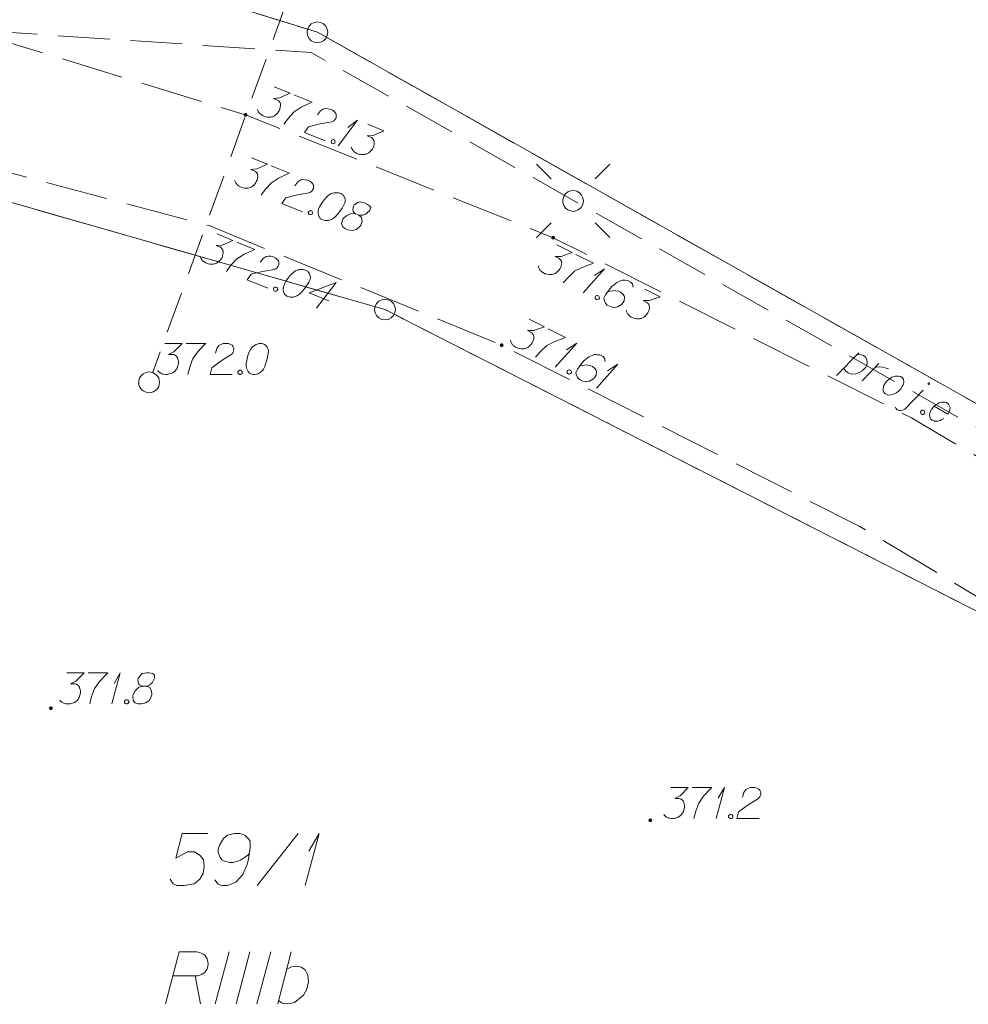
# Model space of a CAD drawing. Header units: metres. Extents: x 5555129 to 5556676, y 5635595 to 5636517.
# Tile 24 of 255: x 5555209 to 5555232, y 5636243 to 5636267. Entities that reach past the tile are written whole.
import ezdxf

# ---------------------------------------------------------------- set-up
doc = ezdxf.new("R2010")
doc.units = ezdxf.units.M
doc.header["$MEASUREMENT"] = 0
for name, pattern in [('05-linia 2.5 1', [1.75, 1.25, -0.5]), ('L_0_04', [1.5, 1, -0.5]), ('L_0_06', [2, 1.5, -0.5]), ('PRZER1-1', [2, 1, -1]), ('PRZER3-1', [4, 3, -1])]:
    doc.linetypes.add(name, pattern=pattern)
for name, color, linetype, lineweight in [('#przekroje', 7, 'L_0_04', 18), ('#skartowane', 7, 'Continuous', 18), ('#ZUDP', 7, 'Continuous', 18)]:
    doc.layers.add(name, color=color, linetype=linetype, lineweight=lineweight)
for name, color, linetype, lineweight, true_color in [('GEPPGD', 7, 'Continuous', 18, 0x008000), ('GESDZI', 7, 'Continuous', 18, 0x0a0909), ('GESDZI_O', 7, 'Continuous', 18, 0x0a0909), ('GESKKL', 7, 'PRZER3-1', 18, 0x008000), ('GESKKL_O', 7, 'PRZER3-1', 18, 0x008000), ('GESUZY', 7, 'PRZER1-1', 18, 0x008000)]:
    doc.layers.add(name, color=color, linetype=linetype, lineweight=lineweight, true_color=true_color)

# ---------------------------------------------------------------- blocks, each defined once
blk = doc.blocks.new('EPPGS')
at = {"color": 0, "flags": 128}
blk.add_lwpolyline([(0.5, 0), (0.475528, -0.154508), (0.404508, -0.293893), (0.293893, -0.404508), (0.154508, -0.475528), (0, -0.5), (-0.154508, -0.475528), (-0.293893, -0.404508), (-0.404508, -0.293893), (-0.475528, -0.154508), (-0.5, 0), (-0.475528, 0.154508), (-0.404508, 0.293893), (-0.293893, 0.404508), (-0.154508, 0.475528), (0, 0.5), (0.154508, 0.475528), (0.293893, 0.404508), (0.404508, 0.293893), (0.475528, 0.154508), (0.5, 0)], close=True, dxfattribs=at)
blk = doc.blocks.new('SLU')
at = {"color": 0, "linetype": 'Continuous', "lineweight": 18}
blk.add_wipeout([(0, -0.5), (0.25, -0.433), (0.433, -0.25), (0.5, 0), (0.433, 0.25), (0.25, 0.433), (0, 0.5), (-0.25, 0.433), (-0.433, 0.25), (-0.5, 0), (-0.433, -0.25), (-0.25, -0.433)], dxfattribs=at)
blk.add_circle((0, 0), 0.5, dxfattribs=at)
blk = doc.blocks.new('SUSM01_01_2')
at = {"color": 0, "flags": 128}
for points in [[(-0.353553, 0.353553), (-0.212132, 0.212132)], [(0.353553, 0.353553), (0.212132, 0.212132)], [(-0.353553, -0.353553), (-0.212132, -0.212132)], [(0.353553, -0.353553), (0.212132, -0.212132)]]:
    blk.add_lwpolyline(points, dxfattribs=at)
blk.add_lwpolyline([(0.1, 0), (0.093969, -0.034202), (0.076604, -0.064279), (0.05, -0.086603), (0.025882, -0.096593), (0, -0.1), (-0.025882, -0.096593), (-0.05, -0.086603), (-0.073305, -0.068017), (-0.090097, -0.043388), (-0.098883, -0.014904), (-0.098883, 0.014904), (-0.090097, 0.043388), (-0.073305, 0.068017), (-0.05, 0.086603), (-0.022252, 0.097493), (0.007473, 0.09972), (0.036534, 0.093087), (0.062349, 0.078183), (0.082624, 0.056332), (0.095557, 0.029476), (0.1, 0)], close=True, dxfattribs=at)
blk = doc.blocks.new('*U245')
at = {"layer": 'GESDZI_O', "color": 96, "linetype": 'ByBlock', "lineweight": 18}
for q in [(5555215.766, 5636245.751), (5555215.855, 5636246.578)]:
    blk.add_line((5555216.101, 5636247.001), q, dxfattribs=at)
blk = doc.blocks.new('*U249')
at = {"layer": 'GESKKL_O', "color": 96, "linetype": 'ByBlock', "lineweight": 18, "true_color": 0x008000}
blk.add_line((5555213.117, 5636243.576), (5555213.245, 5636242.897), dxfattribs=at)
at = {"layer": 'GESKKL_O', "color": 96, "linetype": 'ByBlock', "lineweight": 18, "true_color": 0x008000, "flags": 128}
blk.add_lwpolyline([(5555212.399, 5636242.897), (5555212.733, 5636244.147), (5555213.157, 5636244.147), (5555213.216, 5636244.137), (5555213.245, 5636244.127), (5555213.304, 5636244.098), (5555213.344, 5636244.068), (5555213.373, 5636244.029), (5555213.403, 5636243.979), (5555213.422, 5636243.911), (5555213.432, 5636243.852), (5555213.422, 5636243.802), (5555213.413, 5636243.763), (5555213.393, 5636243.724), (5555213.373, 5636243.694), (5555213.344, 5636243.655), (5555213.304, 5636243.625), (5555213.275, 5636243.605), (5555213.225, 5636243.586), (5555213.176, 5636243.576), (5555212.586, 5636243.576)], dxfattribs=at)
blk = doc.blocks.new('*U250')
at = {"layer": 'GESKKL_O', "color": 96, "linetype": 'ByBlock', "lineweight": 18, "true_color": 0x008000}
blk.add_line((5555215.105, 5636242.897), (5555215.43, 5636244.147), dxfattribs=at)
at = {"layer": 'GESKKL_O', "color": 96, "linetype": 'ByBlock', "lineweight": 18, "true_color": 0x008000, "flags": 128}
blk.add_lwpolyline([(5555215.322, 5636243.733), (5555215.44, 5636243.793), (5555215.568, 5636243.802), (5555215.666, 5636243.783), (5555215.755, 5636243.724), (5555215.833, 5636243.596), (5555215.843, 5636243.428), (5555215.804, 5636243.251), (5555215.725, 5636243.104), (5555215.509, 5636242.926), (5555215.341, 5636242.897), (5555215.213, 5636242.917), (5555215.125, 5636242.976)], dxfattribs=at)
blk = doc.blocks.new('*U355')
at = {"layer": '#skartowane', "color": 7, "linetype": 'ByBlock', "lineweight": 18}
for q in [(5555225.666, 5636247.363), (5555225.719, 5636247.859)]:
    blk.add_line((5555225.867, 5636248.113), q, dxfattribs=at)
blk = doc.blocks.new('*U356')
at = {"layer": '#skartowane', "color": 7, "linetype": 'ByBlock', "lineweight": 18}
for q in [(5555211.111, 5636250.124), (5555211.164, 5636250.62)]:
    blk.add_line((5555211.312, 5636250.874), q, dxfattribs=at)
blk = doc.blocks.new('*U365')
at = {"layer": '#skartowane', "color": 7, "linetype": 'ByBlock', "lineweight": 18}
for q in [(5555222.465, 5636260.029), (5555222.735, 5636260.448)]:
    blk.add_line((5555222.981, 5636260.609), q, dxfattribs=at)
blk = doc.blocks.new('*U366')
at = {"layer": '#skartowane', "color": 7, "linetype": 'ByBlock', "lineweight": 18}
for q in [(5555221.791, 5636258.238), (5555222.063, 5636258.657)]:
    blk.add_line((5555222.309, 5636258.817), q, dxfattribs=at)
blk = doc.blocks.new('*U367')
at = {"layer": '#skartowane', "color": 7, "linetype": 'ByBlock', "lineweight": 18}
for q in [(5555222.781, 5636257.737), (5555223.053, 5636258.155)]:
    blk.add_line((5555223.299, 5636258.315), q, dxfattribs=at)
blk = doc.blocks.new('*U1664')
at = {"layer": '#ZUDP', "color": 1, "linetype": 'ByBlock', "lineweight": 18}
blk.add_line((5555228.57, 5636258.037), (5555229.107, 5636258.582), dxfattribs=at)
at = {"layer": '#ZUDP', "color": 1, "linetype": 'ByBlock', "lineweight": 18, "flags": 128}
blk.add_lwpolyline([(5555229.06, 5636258.534), (5555229.135, 5636258.546), (5555229.221, 5636258.518), (5555229.276, 5636258.473), (5555229.3, 5636258.419), (5555229.308, 5636258.36), (5555229.297, 5636258.292), (5555229.273, 5636258.238), (5555229.236, 5636258.197), (5555229.189, 5636258.149), (5555229.113, 5636258.111), (5555229.03, 5636258.083), (5555228.924, 5636258.075), (5555228.851, 5636258.103), (5555228.792, 5636258.143), (5555228.745, 5636258.216)], dxfattribs=at)
blk = doc.blocks.new('*U1665')
at = {"layer": '#ZUDP', "color": 1, "linetype": 'ByBlock', "lineweight": 18}
blk.add_line((5555229.185, 5636257.914), (5555229.589, 5636258.33), dxfattribs=at)
at = {"layer": '#ZUDP', "color": 1, "linetype": 'ByBlock', "lineweight": 18, "flags": 128}
blk.add_lwpolyline([(5555229.492, 5636258.229), (5555229.529, 5636258.236), (5555229.609, 5636258.245), (5555229.685, 5636258.236), (5555229.74, 5636258.225), (5555229.821, 5636258.2)], dxfattribs=at)
blk = doc.blocks.new('*U1666')
at = {"layer": '#ZUDP', "color": 1, "linetype": 'ByBlock', "lineweight": 18}
blk.add_line((5555230.217, 5636257.231), (5555230.654, 5636257.683), dxfattribs=at)
at = {"layer": '#ZUDP', "color": 1, "linetype": 'ByBlock', "lineweight": 18, "flags": 128}
for points in [[(5555230.808, 5636257.833), (5555230.809, 5636257.835), (5555230.81, 5636257.837), (5555230.81, 5636257.839), (5555230.81, 5636257.841), (5555230.811, 5636257.842), (5555230.81, 5636257.844), (5555230.81, 5636257.846), (5555230.81, 5636257.848), (5555230.809, 5636257.85), (5555230.808, 5636257.852), (5555230.807, 5636257.853), (5555230.806, 5636257.855), (5555230.804, 5636257.856), (5555230.803, 5636257.858), (5555230.801, 5636257.859), (5555230.799, 5636257.859), (5555230.797, 5636257.86), (5555230.796, 5636257.861), (5555230.794, 5636257.861), (5555230.792, 5636257.861), (5555230.79, 5636257.861), (5555230.788, 5636257.861), (5555230.786, 5636257.86), (5555230.784, 5636257.859), (5555230.782, 5636257.858), (5555230.781, 5636257.857), (5555230.779, 5636257.856), (5555230.778, 5636257.855), (5555230.777, 5636257.853), (5555230.776, 5636257.851), (5555230.775, 5636257.85), (5555230.774, 5636257.848), (5555230.774, 5636257.846), (5555230.773, 5636257.844), (5555230.773, 5636257.842), (5555230.773, 5636257.84), (5555230.774, 5636257.838), (5555230.774, 5636257.836), (5555230.775, 5636257.834), (5555230.776, 5636257.833), (5555230.777, 5636257.831), (5555230.778, 5636257.83), (5555230.78, 5636257.828), (5555230.781, 5636257.827), (5555230.783, 5636257.826), (5555230.784, 5636257.825), (5555230.786, 5636257.824), (5555230.788, 5636257.824), (5555230.79, 5636257.824), (5555230.792, 5636257.824), (5555230.794, 5636257.824), (5555230.796, 5636257.824), (5555230.798, 5636257.825), (5555230.8, 5636257.825), (5555230.801, 5636257.826), (5555230.803, 5636257.827), (5555230.805, 5636257.829), (5555230.806, 5636257.83), (5555230.807, 5636257.831), (5555230.808, 5636257.833)], [(5555229.987, 5636257.279), (5555229.998, 5636257.252), (5555230.031, 5636257.214), (5555230.08, 5636257.193), (5555230.115, 5636257.194), (5555230.16, 5636257.202), (5555230.217, 5636257.231)]]:
    blk.add_lwpolyline(points, dxfattribs=at)
blk = doc.blocks.new('*U1681')
at = {"layer": '#skartowane', "color": 7, "linetype": 'ByBlock', "lineweight": 18}
for q in [(5555216.561, 5636263.571), (5555216.795, 5636264.012)]:
    blk.add_line((5555217.026, 5636264.193), q, dxfattribs=at)

msp = doc.modelspace()

# ---------------------------------------------------------------- hatches: boundary and pattern name
at = {"layer": '#skartowane', "lineweight": 18}
h = msp.add_hatch(color=7, dxfattribs=at)
edge = h.paths.add_edge_path()
edge.add_arc((5555214.33, 5636264.32), 0.045, 0, 360)
at = {"layer": '#skartowane', "linetype": 'Continuous', "lineweight": 18}
h = msp.add_hatch(color=7, dxfattribs=at)
edge = h.paths.add_edge_path()
edge.add_arc((5555221.74, 5636261.36), 0.045, 0, 360)
h = msp.add_hatch(color=7, dxfattribs=at)
edge = h.paths.add_edge_path()
edge.add_arc((5555220.5, 5636258.77), 0.045, 0, 360)
h = msp.add_hatch(color=7, dxfattribs=at)
edge = h.paths.add_edge_path()
edge.add_arc((5555212.01, 5636257.87), 0.045, 0, 360)
h = msp.add_hatch(color=7, dxfattribs=at)
edge = h.paths.add_edge_path()
edge.add_arc((5555209.64, 5636250.02), 0.045, 0, 360)
h = msp.add_hatch(color=7, dxfattribs=at)
edge = h.paths.add_edge_path()
edge.add_arc((5555224.08, 5636247.32), 0.045, 0, 360)

# ---------------------------------------------------------------- linework, layer by layer
at = {"layer": '#przekroje', "color": 7, "lineweight": 18, "flags": 128}
msp.add_lwpolyline([(5555215.844, 5636268.484), (5555212.006, 5636257.874)], dxfattribs=at)
at = {"layer": '#przekroje', "color": 7}
msp.add_point((5555212.006, 5636257.874), dxfattribs=at)
at = {"layer": '#skartowane', "color": 7, "linetype": 'L_0_06', "lineweight": 18, "flags": 128}
msp.add_lwpolyline([(5555319.91, 5636279.38), (5555323.03, 5636275.28), (5555329.28, 5636268.46), (5555334.03, 5636263.4), (5555345.03, 5636252.49), (5555346.54, 5636251.45), (5555345.73, 5636247.93), (5555332.42, 5636261.49), (5555327.2, 5636266.8), (5555317.86, 5636277.41), (5555315.42, 5636280.01), (5555313.35, 5636281.16), (5555310.91, 5636281.48), (5555308.55, 5636280.93), (5555307.33, 5636278.49), (5555300.21, 5636263.98), (5555298.84, 5636260.31), (5555299.74, 5636259.03), (5555298.26, 5636255.27), (5555297.04, 5636255.1), (5555292.88, 5636247), (5555292.08, 5636246.05), (5555288.59, 5636239.37), (5555285.9, 5636234.86), (5555282.53, 5636231.41), (5555279.83, 5636229.99), (5555275.41, 5636228.95), (5555271.53, 5636229.31), (5555268.13, 5636230.4), (5555264.62, 5636232.17), (5555253.07, 5636239.68), (5555243.27, 5636245.93), (5555229.11, 5636254.41), (5555220.5, 5636258.77), (5555213.45, 5636261.65), (5555208.14, 5636263.06), (5555202.51, 5636263.31), (5555198.72, 5636262.51), (5555193.02, 5636260.05), (5555189.79, 5636257.33), (5555186.81, 5636252.47), (5555184.72, 5636245.33), (5555179.71, 5636245.97), (5555181.09, 5636251.46), (5555182.84, 5636255.67), (5555185.21, 5636259.68), (5555188.88, 5636264.05), (5555188.73, 5636266.82), (5555186.51, 5636270.36), (5555177.24, 5636279.14), (5555172.12, 5636284.35), (5555168.67, 5636288.73), (5555165.68, 5636293.64), (5555163.11, 5636298.61), (5555159.69, 5636305.28), (5555154.96, 5636314.88), (5555157.25, 5636316.15), (5555161.87, 5636306.69), (5555165.41, 5636299.79), (5555167.81, 5636295.12), (5555170.82, 5636290.32), (5555174.09, 5636286.04), (5555178.95, 5636281.15), (5555193.27, 5636269.09), (5555198.74, 5636266.34), (5555202.91, 5636266.53), (5555208.67, 5636266.05), (5555214.33, 5636264.32), (5555221.74, 5636261.36), (5555230.37, 5636257.02), (5555244.89, 5636248.46), (5555254.7, 5636242.22), (5555266.71, 5636234.85), (5555271.59, 5636232.9), (5555275.32, 5636232.51), (5555278.58, 5636233.38), (5555282.52, 5636236.11), (5555285.35, 5636239.7), (5555289.44, 5636247.37), (5555294.78, 5636258.52), (5555297.61, 5636265.12), (5555304.52, 5636279.57), (5555309.3, 5636287.58), (5555310.96, 5636291.13)], dxfattribs=at)
at = {"layer": '#skartowane', "color": 7, "linetype": 'Continuous', "lineweight": 18, "flags": 128}
for points in [[(5555215.019, 5636264.995), (5555215.403, 5636264.842), (5555215.147, 5636264.727), (5555215.003, 5636264.715), (5555215.101, 5636264.676), (5555215.121, 5636264.662), (5555215.13, 5636264.652), (5555215.139, 5636264.642), (5555215.147, 5636264.632), (5555215.163, 5636264.607), (5555215.167, 5636264.586), (5555215.172, 5636264.565), (5555215.17, 5636264.546), (5555215.166, 5636264.504), (5555215.158, 5636264.469), (5555215.152, 5636264.452), (5555215.143, 5636264.43), (5555215.124, 5636264.4), (5555215.11, 5636264.38), (5555215.096, 5636264.36), (5555215.084, 5636264.346), (5555215.074, 5636264.337), (5555215.064, 5636264.328), (5555215.054, 5636264.319), (5555215.037, 5636264.307), (5555215.012, 5636264.292), (5555214.989, 5636264.282), (5555214.973, 5636264.276), (5555214.952, 5636264.271), (5555214.932, 5636264.267), (5555214.905, 5636264.265), (5555214.892, 5636264.263), (5555214.849, 5636264.268), (5555214.814, 5636264.276), (5555214.79, 5636264.279), (5555214.752, 5636264.294), (5555214.71, 5636264.317), (5555214.696, 5636264.329), (5555214.682, 5636264.341), (5555214.667, 5636264.353), (5555214.655, 5636264.371), (5555214.643, 5636264.388), (5555214.624, 5636264.421), (5555214.617, 5636264.45)], [(5555215.496, 5636264.804), (5555215.935, 5636264.629), (5555215.896, 5636264.613), (5555215.669, 5636264.506), (5555215.498, 5636264.396), (5555215.36, 5636264.242), (5555215.251, 5636264.095)], [(5555216.066, 5636264.322), (5555216.135, 5636264.415), (5555216.206, 5636264.464), (5555216.266, 5636264.471), (5555216.322, 5636264.468), (5555216.362, 5636264.458), (5555216.39, 5636264.447), (5555216.437, 5636264.422), (5555216.466, 5636264.398), (5555216.48, 5636264.386), (5555216.506, 5636264.356), (5555216.514, 5636264.328), (5555216.516, 5636264.301), (5555216.515, 5636264.283), (5555216.512, 5636264.259), (5555216.501, 5636264.231), (5555216.484, 5636264.206), (5555216.472, 5636264.192), (5555216.452, 5636264.174), (5555216.427, 5636264.159), (5555216.404, 5636264.149), (5555216.125, 5636264.102), (5555215.847, 5636264.028), (5555215.75, 5636263.895), (5555216.249, 5636263.696)], [(5555217.278, 5636264.092), (5555217.662, 5636263.939), (5555217.407, 5636263.825), (5555217.262, 5636263.813), (5555217.361, 5636263.773), (5555217.38, 5636263.759), (5555217.389, 5636263.749), (5555217.398, 5636263.739), (5555217.407, 5636263.73), (5555217.422, 5636263.704), (5555217.426, 5636263.683), (5555217.431, 5636263.663), (5555217.43, 5636263.644), (5555217.425, 5636263.601), (5555217.418, 5636263.566), (5555217.411, 5636263.55), (5555217.402, 5636263.528), (5555217.384, 5636263.497), (5555217.369, 5636263.477), (5555217.355, 5636263.458), (5555217.343, 5636263.443), (5555217.333, 5636263.435), (5555217.323, 5636263.426), (5555217.314, 5636263.417), (5555217.296, 5636263.405), (5555217.271, 5636263.39), (5555217.248, 5636263.38), (5555217.232, 5636263.373), (5555217.212, 5636263.369), (5555217.191, 5636263.364), (5555217.164, 5636263.362), (5555217.151, 5636263.361), (5555217.109, 5636263.365), (5555217.073, 5636263.373), (5555217.049, 5636263.376), (5555217.011, 5636263.392), (5555216.969, 5636263.415), (5555216.955, 5636263.427), (5555216.941, 5636263.439), (5555216.926, 5636263.451), (5555216.914, 5636263.468), (5555216.902, 5636263.486), (5555216.884, 5636263.519), (5555216.876, 5636263.547)], [(5555216.445, 5636263.726), (5555216.472, 5636263.715), (5555216.484, 5636263.697), (5555216.492, 5636263.669), (5555216.481, 5636263.641), (5555216.456, 5636263.626), (5555216.435, 5636263.622), (5555216.408, 5636263.633), (5555216.396, 5636263.65), (5555216.388, 5636263.679), (5555216.399, 5636263.706), (5555216.424, 5636263.721), (5555216.445, 5636263.726)], [(5555214.472, 5636263.284), (5555214.856, 5636263.131), (5555214.6, 5636263.016), (5555214.455, 5636263.004), (5555214.554, 5636262.965), (5555214.574, 5636262.951), (5555214.583, 5636262.941), (5555214.591, 5636262.931), (5555214.6, 5636262.921), (5555214.615, 5636262.896), (5555214.62, 5636262.875), (5555214.624, 5636262.854), (5555214.623, 5636262.835), (5555214.619, 5636262.793), (5555214.611, 5636262.758), (5555214.605, 5636262.741), (5555214.596, 5636262.719), (5555214.577, 5636262.688), (5555214.563, 5636262.669), (5555214.549, 5636262.649), (5555214.537, 5636262.635), (5555214.527, 5636262.626), (5555214.517, 5636262.617), (5555214.507, 5636262.608), (5555214.49, 5636262.596), (5555214.464, 5636262.581), (5555214.441, 5636262.571), (5555214.426, 5636262.564), (5555214.405, 5636262.56), (5555214.384, 5636262.556), (5555214.358, 5636262.553), (5555214.345, 5636262.552), (5555214.302, 5636262.557), (5555214.267, 5636262.564), (5555214.243, 5636262.568), (5555214.204, 5636262.583), (5555214.163, 5636262.606), (5555214.148, 5636262.618), (5555214.134, 5636262.63), (5555214.12, 5636262.642), (5555214.108, 5636262.66), (5555214.096, 5636262.677), (5555214.077, 5636262.71), (5555214.069, 5636262.739)], [(5555214.949, 5636263.093), (5555215.387, 5636262.918), (5555215.349, 5636262.902), (5555215.122, 5636262.795), (5555214.951, 5636262.685), (5555214.813, 5636262.531), (5555214.703, 5636262.384)], [(5555215.519, 5636262.611), (5555215.588, 5636262.704), (5555215.658, 5636262.753), (5555215.719, 5636262.76), (5555215.775, 5636262.757), (5555215.815, 5636262.747), (5555215.843, 5636262.736), (5555215.89, 5636262.711), (5555215.918, 5636262.687), (5555215.933, 5636262.675), (5555215.959, 5636262.645), (5555215.967, 5636262.617), (5555215.969, 5636262.59), (5555215.968, 5636262.572), (5555215.964, 5636262.548), (5555215.953, 5636262.52), (5555215.937, 5636262.495), (5555215.925, 5636262.481), (5555215.905, 5636262.463), (5555215.88, 5636262.448), (5555215.857, 5636262.438), (5555215.577, 5636262.391), (5555215.3, 5636262.317), (5555215.202, 5636262.184), (5555215.701, 5636261.985)], [(5555216.621, 5636262.425), (5555216.61, 5636262.43), (5555216.575, 5636262.437), (5555216.551, 5636262.44), (5555216.532, 5636262.442), (5555216.501, 5636262.442), (5555216.461, 5636262.438), (5555216.427, 5636262.433), (5555216.391, 5636262.422), (5555216.366, 5636262.406), (5555216.338, 5636262.386), (5555216.311, 5636262.365), (5555216.281, 5636262.338), (5555216.262, 5636262.321), (5555216.238, 5636262.292), (5555216.199, 5636262.244), (5555216.15, 5636262.168), (5555216.113, 5636262.107), (5555216.089, 5636262.047), (5555216.077, 5636262), (5555216.079, 5636261.942), (5555216.084, 5636261.908), (5555216.099, 5636261.865), (5555216.123, 5636261.829), (5555216.137, 5636261.817), (5555216.168, 5636261.799), (5555216.195, 5636261.788), (5555216.241, 5636261.776), (5555216.284, 5636261.771), (5555216.318, 5636261.777), (5555216.367, 5636261.789), (5555216.39, 5636261.799), (5555216.421, 5636261.812), (5555216.446, 5636261.827), (5555216.464, 5636261.84), (5555216.486, 5636261.863), (5555216.495, 5636261.871), (5555216.517, 5636261.894), (5555216.542, 5636261.923), (5555216.566, 5636261.951), (5555216.58, 5636261.971), (5555216.592, 5636261.985), (5555216.606, 5636262.005), (5555216.637, 5636262.05), (5555216.653, 5636262.075), (5555216.67, 5636262.101), (5555216.691, 5636262.137), (5555216.716, 5636262.184), (5555216.722, 5636262.2), (5555216.726, 5636262.224), (5555216.729, 5636262.249), (5555216.726, 5636262.288), (5555216.718, 5636262.317), (5555216.708, 5636262.34), (5555216.693, 5636262.365), (5555216.675, 5636262.385), (5555216.661, 5636262.397), (5555216.647, 5636262.409), (5555216.621, 5636262.425)], [(5555216.978, 5636261.933), (5555217.055, 5636261.902), (5555217.079, 5636261.899), (5555217.155, 5636261.9), (5555217.222, 5636261.924), (5555217.319, 5636262.007), (5555217.344, 5636262.086), (5555217.317, 5636262.128), (5555217.246, 5636262.175), (5555217.192, 5636262.197), (5555217.081, 5636262.222), (5555217.037, 5636262.208), (5555216.949, 5636262.148), (5555216.933, 5636262.123), (5555216.911, 5636262.036), (5555216.92, 5636261.994), (5555216.978, 5636261.933), (5555216.881, 5636261.946), (5555216.766, 5636261.897), (5555216.69, 5636261.832), (5555216.673, 5636261.807), (5555216.637, 5636261.7), (5555216.664, 5636261.626), (5555216.721, 5636261.578), (5555216.787, 5636261.551), (5555216.902, 5636261.537), (5555216.999, 5636261.556), (5555217.088, 5636261.635), (5555217.106, 5636261.665), (5555217.136, 5636261.755), (5555217.123, 5636261.85), (5555217.055, 5636261.902)], [(5555215.898, 5636262.015), (5555215.925, 5636262.004), (5555215.937, 5636261.986), (5555215.945, 5636261.958), (5555215.934, 5636261.93), (5555215.909, 5636261.915), (5555215.888, 5636261.91), (5555215.86, 5636261.921), (5555215.848, 5636261.939), (5555215.841, 5636261.968), (5555215.852, 5636261.995), (5555215.877, 5636262.01), (5555215.898, 5636262.015)], [(5555213.642, 5636261.451), (5555214.025, 5636261.294), (5555213.768, 5636261.182), (5555213.623, 5636261.171), (5555213.722, 5636261.131), (5555213.741, 5636261.116), (5555213.75, 5636261.106), (5555213.759, 5636261.097), (5555213.768, 5636261.087), (5555213.783, 5636261.061), (5555213.787, 5636261.04), (5555213.791, 5636261.02), (5555213.79, 5636261.001), (5555213.785, 5636260.958), (5555213.777, 5636260.923), (5555213.771, 5636260.907), (5555213.762, 5636260.885), (5555213.743, 5636260.854), (5555213.728, 5636260.835), (5555213.714, 5636260.815), (5555213.702, 5636260.801), (5555213.692, 5636260.792), (5555213.682, 5636260.784), (5555213.672, 5636260.775), (5555213.654, 5636260.763), (5555213.629, 5636260.748), (5555213.606, 5636260.738), (5555213.591, 5636260.732), (5555213.57, 5636260.727), (5555213.549, 5636260.723), (5555213.523, 5636260.721), (5555213.509, 5636260.72), (5555213.467, 5636260.725), (5555213.432, 5636260.733), (5555213.407, 5636260.736), (5555213.369, 5636260.752), (5555213.328, 5636260.775), (5555213.314, 5636260.787), (5555213.299, 5636260.799), (5555213.285, 5636260.812), (5555213.273, 5636260.829), (5555213.261, 5636260.847), (5555213.243, 5636260.88), (5555213.235, 5636260.908)], [(5555214.118, 5636261.256), (5555214.555, 5636261.078), (5555214.516, 5636261.061), (5555214.289, 5636260.957), (5555214.117, 5636260.848), (5555213.977, 5636260.695), (5555213.867, 5636260.549)], [(5555221.831, 5636261.187), (5555222.201, 5636261.001), (5555221.936, 5636260.909), (5555221.791, 5636260.91), (5555221.886, 5636260.862), (5555221.904, 5636260.846), (5555221.912, 5636260.836), (5555221.92, 5636260.825), (5555221.928, 5636260.814), (5555221.941, 5636260.788), (5555221.944, 5636260.767), (5555221.946, 5636260.746), (5555221.944, 5636260.727), (5555221.936, 5636260.685), (5555221.925, 5636260.651), (5555221.917, 5636260.635), (5555221.907, 5636260.614), (5555221.885, 5636260.585), (5555221.869, 5636260.566), (5555221.854, 5636260.548), (5555221.84, 5636260.535), (5555221.83, 5636260.527), (5555221.819, 5636260.519), (5555221.809, 5636260.511), (5555221.79, 5636260.5), (5555221.764, 5636260.487), (5555221.74, 5636260.479), (5555221.724, 5636260.474), (5555221.703, 5636260.472), (5555221.682, 5636260.469), (5555221.655, 5636260.469), (5555221.642, 5636260.469), (5555221.6, 5636260.477), (5555221.566, 5636260.488), (5555221.542, 5636260.493), (5555221.505, 5636260.512), (5555221.465, 5636260.538), (5555221.452, 5636260.551), (5555221.439, 5636260.565), (5555221.426, 5636260.578), (5555221.415, 5636260.596), (5555221.405, 5636260.615), (5555221.389, 5636260.649), (5555221.384, 5636260.678)], [(5555214.684, 5636260.77), (5555214.754, 5636260.862), (5555214.824, 5636260.91), (5555214.885, 5636260.917), (5555214.941, 5636260.914), (5555214.981, 5636260.903), (5555215.009, 5636260.892), (5555215.056, 5636260.867), (5555215.084, 5636260.842), (5555215.098, 5636260.83), (5555215.124, 5636260.8), (5555215.132, 5636260.772), (5555215.134, 5636260.745), (5555215.132, 5636260.727), (5555215.129, 5636260.703), (5555215.118, 5636260.675), (5555215.101, 5636260.65), (5555215.089, 5636260.636), (5555215.069, 5636260.619), (5555215.044, 5636260.604), (5555215.021, 5636260.594), (5555214.741, 5636260.549), (5555214.463, 5636260.477), (5555214.364, 5636260.345), (5555214.862, 5636260.142)], [(5555222.29, 5636260.956), (5555222.712, 5636260.744), (5555222.673, 5636260.731), (5555222.437, 5636260.644), (5555222.258, 5636260.55), (5555222.107, 5636260.407), (5555221.985, 5636260.27)], [(5555215.785, 5636260.575), (5555215.774, 5636260.58), (5555215.739, 5636260.587), (5555215.715, 5636260.591), (5555215.696, 5636260.592), (5555215.664, 5636260.592), (5555215.625, 5636260.589), (5555215.591, 5636260.584), (5555215.554, 5636260.573), (5555215.529, 5636260.558), (5555215.502, 5636260.538), (5555215.474, 5636260.517), (5555215.444, 5636260.491), (5555215.424, 5636260.474), (5555215.4, 5636260.445), (5555215.361, 5636260.397), (5555215.311, 5636260.322), (5555215.274, 5636260.261), (5555215.249, 5636260.201), (5555215.237, 5636260.155), (5555215.239, 5636260.097), (5555215.244, 5636260.063), (5555215.258, 5636260.019), (5555215.282, 5636259.983), (5555215.296, 5636259.971), (5555215.326, 5636259.952), (5555215.354, 5636259.941), (5555215.4, 5636259.929), (5555215.442, 5636259.924), (5555215.476, 5636259.929), (5555215.526, 5636259.941), (5555215.549, 5636259.951), (5555215.58, 5636259.964), (5555215.605, 5636259.979), (5555215.623, 5636259.991), (5555215.645, 5636260.014), (5555215.655, 5636260.022), (5555215.677, 5636260.045), (5555215.701, 5636260.074), (5555215.725, 5636260.102), (5555215.74, 5636260.121), (5555215.752, 5636260.136), (5555215.766, 5636260.155), (5555215.797, 5636260.2), (5555215.814, 5636260.225), (5555215.831, 5636260.25), (5555215.852, 5636260.286), (5555215.877, 5636260.333), (5555215.884, 5636260.35), (5555215.888, 5636260.374), (5555215.891, 5636260.398), (5555215.888, 5636260.437), (5555215.88, 5636260.466), (5555215.871, 5636260.489), (5555215.856, 5636260.514), (5555215.838, 5636260.534), (5555215.824, 5636260.546), (5555215.81, 5636260.558), (5555215.785, 5636260.575)], [(5555223.667, 5636260.171), (5555223.654, 5636260.251), (5555223.614, 5636260.29), (5555223.541, 5636260.327), (5555223.477, 5636260.333), (5555223.44, 5636260.338), (5555223.406, 5636260.336), (5555223.274, 5636260.283), (5555223.152, 5636260.186), (5555223.102, 5636260.125), (5555223.004, 5636259.983), (5555222.964, 5636259.904), (5555222.969, 5636259.861), (5555222.99, 5636259.798), (5555223.001, 5636259.779), (5555223.045, 5636259.737), (5555223.114, 5636259.702), (5555223.172, 5636259.687), (5555223.214, 5636259.678), (5555223.288, 5636259.694), (5555223.383, 5636259.752), (5555223.426, 5636259.797), (5555223.447, 5636259.839), (5555223.455, 5636259.921), (5555223.447, 5636259.958), (5555223.421, 5636259.998), (5555223.366, 5636260.045), (5555223.318, 5636260.069), (5555223.252, 5636260.082), (5555223.207, 5636260.085), (5555223.123, 5636260.075), (5555223.078, 5636260.064), (5555223.054, 5636260.057)], [(5555215.058, 5636260.17), (5555215.085, 5636260.159), (5555215.097, 5636260.142), (5555215.105, 5636260.113), (5555215.094, 5636260.086), (5555215.068, 5636260.07), (5555215.047, 5636260.066), (5555215.02, 5636260.077), (5555215.008, 5636260.095), (5555215.001, 5636260.124), (5555215.012, 5636260.151), (5555215.037, 5636260.166), (5555215.058, 5636260.17)], [(5555216.333, 5636259.841), (5555215.863, 5636260.033), (5555216.512, 5636260.278), (5555216.042, 5636259.66)], [(5555223.947, 5636260.123), (5555224.316, 5636259.937), (5555224.052, 5636259.846), (5555223.906, 5636259.846), (5555224.001, 5636259.798), (5555224.02, 5636259.782), (5555224.028, 5636259.772), (5555224.036, 5636259.761), (5555224.044, 5636259.751), (5555224.057, 5636259.724), (5555224.059, 5636259.703), (5555224.062, 5636259.682), (5555224.059, 5636259.663), (5555224.051, 5636259.621), (5555224.041, 5636259.587), (5555224.033, 5636259.571), (5555224.022, 5636259.55), (5555224.001, 5636259.521), (5555223.985, 5636259.502), (5555223.969, 5636259.484), (5555223.956, 5636259.471), (5555223.945, 5636259.463), (5555223.935, 5636259.455), (5555223.924, 5636259.447), (5555223.905, 5636259.437), (5555223.879, 5636259.423), (5555223.855, 5636259.416), (5555223.839, 5636259.41), (5555223.818, 5636259.408), (5555223.797, 5636259.405), (5555223.771, 5636259.405), (5555223.758, 5636259.405), (5555223.715, 5636259.413), (5555223.681, 5636259.424), (5555223.657, 5636259.429), (5555223.62, 5636259.448), (5555223.581, 5636259.474), (5555223.568, 5636259.488), (5555223.554, 5636259.501), (5555223.541, 5636259.514), (5555223.531, 5636259.533), (5555223.52, 5636259.551), (5555223.504, 5636259.585), (5555223.499, 5636259.614)], [(5555222.811, 5636259.967), (5555222.837, 5636259.954), (5555222.848, 5636259.936), (5555222.853, 5636259.906), (5555222.84, 5636259.88), (5555222.813, 5636259.867), (5555222.792, 5636259.864), (5555222.766, 5636259.878), (5555222.755, 5636259.896), (5555222.75, 5636259.925), (5555222.763, 5636259.952), (5555222.79, 5636259.965), (5555222.811, 5636259.967)], [(5555221.161, 5636259.398), (5555221.529, 5636259.212), (5555221.265, 5636259.121), (5555221.12, 5636259.121), (5555221.214, 5636259.073), (5555221.233, 5636259.057), (5555221.241, 5636259.047), (5555221.249, 5636259.036), (5555221.256, 5636259.025), (5555221.27, 5636258.999), (5555221.272, 5636258.978), (5555221.275, 5636258.957), (5555221.272, 5636258.938), (5555221.264, 5636258.896), (5555221.253, 5636258.862), (5555221.245, 5636258.846), (5555221.234, 5636258.825), (5555221.213, 5636258.796), (5555221.197, 5636258.778), (5555221.181, 5636258.759), (5555221.168, 5636258.746), (5555221.157, 5636258.738), (5555221.147, 5636258.73), (5555221.136, 5636258.722), (5555221.118, 5636258.712), (5555221.091, 5636258.699), (5555221.067, 5636258.691), (5555221.051, 5636258.686), (5555221.03, 5636258.683), (5555221.009, 5636258.681), (5555220.983, 5636258.681), (5555220.97, 5636258.681), (5555220.927, 5636258.689), (5555220.893, 5636258.7), (5555220.869, 5636258.705), (5555220.832, 5636258.724), (5555220.793, 5636258.751), (5555220.78, 5636258.764), (5555220.767, 5636258.777), (5555220.753, 5636258.79), (5555220.743, 5636258.809), (5555220.733, 5636258.827), (5555220.717, 5636258.862), (5555220.712, 5636258.891)], [(5555221.619, 5636259.166), (5555222.04, 5636258.953), (5555222.001, 5636258.94), (5555221.765, 5636258.854), (5555221.585, 5636258.76), (5555221.434, 5636258.618), (5555221.312, 5636258.481)], [(5555212.9, 5636258.814), (5555213.372, 5636258.814), (5555213.343, 5636258.784), (5555213.172, 5636258.601), (5555213.053, 5636258.436), (5555212.983, 5636258.241), (5555212.935, 5636258.064)], [(5555213.608, 5636258.578), (5555213.638, 5636258.69), (5555213.685, 5636258.761), (5555213.738, 5636258.79), (5555213.792, 5636258.808), (5555213.833, 5636258.814), (5555213.862, 5636258.814), (5555213.916, 5636258.808), (5555213.951, 5636258.796), (5555213.969, 5636258.79), (5555214.004, 5636258.772), (5555214.022, 5636258.749), (5555214.034, 5636258.725), (5555214.04, 5636258.707), (5555214.045, 5636258.684), (5555214.045, 5636258.654), (5555214.04, 5636258.625), (5555214.034, 5636258.607), (5555214.022, 5636258.583), (5555214.004, 5636258.56), (5555213.986, 5636258.542), (5555213.744, 5636258.394), (5555213.514, 5636258.223), (5555213.473, 5636258.064), (5555214.01, 5636258.064)], [(5555214.701, 5636258.814), (5555214.689, 5636258.814), (5555214.654, 5636258.808), (5555214.63, 5636258.802), (5555214.612, 5636258.796), (5555214.583, 5636258.784), (5555214.547, 5636258.766), (5555214.518, 5636258.749), (5555214.488, 5636258.725), (5555214.471, 5636258.701), (5555214.453, 5636258.672), (5555214.435, 5636258.642), (5555214.417, 5636258.607), (5555214.406, 5636258.583), (5555214.394, 5636258.548), (5555214.376, 5636258.489), (5555214.358, 5636258.4), (5555214.347, 5636258.329), (5555214.347, 5636258.264), (5555214.353, 5636258.217), (5555214.376, 5636258.164), (5555214.394, 5636258.135), (5555214.423, 5636258.099), (5555214.459, 5636258.076), (5555214.477, 5636258.07), (5555214.512, 5636258.064), (5555214.542, 5636258.064), (5555214.589, 5636258.07), (5555214.63, 5636258.081), (5555214.66, 5636258.099), (5555214.701, 5636258.129), (5555214.719, 5636258.146), (5555214.742, 5636258.17), (5555214.76, 5636258.194), (5555214.772, 5636258.211), (5555214.784, 5636258.241), (5555214.79, 5636258.253), (5555214.801, 5636258.282), (5555214.813, 5636258.318), (5555214.825, 5636258.353), (5555214.831, 5636258.377), (5555214.837, 5636258.394), (5555214.843, 5636258.418), (5555214.854, 5636258.471), (5555214.86, 5636258.501), (5555214.866, 5636258.53), (5555214.872, 5636258.572), (5555214.878, 5636258.625), (5555214.878, 5636258.642), (5555214.872, 5636258.666), (5555214.866, 5636258.69), (5555214.849, 5636258.725), (5555214.831, 5636258.749), (5555214.813, 5636258.766), (5555214.79, 5636258.784), (5555214.766, 5636258.796), (5555214.748, 5636258.802), (5555214.73, 5636258.808), (5555214.701, 5636258.814)], [(5555222.993, 5636258.378), (5555222.981, 5636258.457), (5555222.941, 5636258.497), (5555222.868, 5636258.534), (5555222.804, 5636258.54), (5555222.767, 5636258.545), (5555222.733, 5636258.543), (5555222.601, 5636258.49), (5555222.479, 5636258.393), (5555222.428, 5636258.333), (5555222.33, 5636258.191), (5555222.29, 5636258.112), (5555222.295, 5636258.07), (5555222.315, 5636258.006), (5555222.326, 5636257.987), (5555222.371, 5636257.945), (5555222.439, 5636257.91), (5555222.497, 5636257.894), (5555222.539, 5636257.886), (5555222.613, 5636257.901), (5555222.709, 5636257.959), (5555222.751, 5636258.004), (5555222.773, 5636258.046), (5555222.781, 5636258.128), (5555222.773, 5636258.165), (5555222.747, 5636258.205), (5555222.692, 5636258.252), (5555222.644, 5636258.276), (5555222.578, 5636258.29), (5555222.534, 5636258.293), (5555222.449, 5636258.283), (5555222.404, 5636258.272), (5555222.38, 5636258.265)], [(5555214.181, 5636258.164), (5555214.211, 5636258.164), (5555214.228, 5636258.152), (5555214.246, 5636258.129), (5555214.246, 5636258.099), (5555214.228, 5636258.076), (5555214.211, 5636258.064), (5555214.181, 5636258.064), (5555214.164, 5636258.076), (5555214.146, 5636258.099), (5555214.146, 5636258.129), (5555214.164, 5636258.152), (5555214.181, 5636258.164)], [(5555222.137, 5636258.176), (5555222.163, 5636258.163), (5555222.174, 5636258.144), (5555222.179, 5636258.115), (5555222.165, 5636258.089), (5555222.139, 5636258.076), (5555222.118, 5636258.073), (5555222.091, 5636258.086), (5555222.081, 5636258.105), (5555222.076, 5636258.134), (5555222.089, 5636258.16), (5555222.116, 5636258.173), (5555222.137, 5636258.176)], [(5555210.025, 5636250.874), (5555210.438, 5636250.874), (5555210.243, 5636250.673), (5555210.113, 5636250.608), (5555210.219, 5636250.608), (5555210.243, 5636250.603), (5555210.255, 5636250.597), (5555210.267, 5636250.591), (5555210.278, 5636250.585), (5555210.302, 5636250.567), (5555210.314, 5636250.549), (5555210.326, 5636250.532), (5555210.332, 5636250.514), (5555210.343, 5636250.473), (5555210.349, 5636250.437), (5555210.349, 5636250.419), (5555210.349, 5636250.396), (5555210.343, 5636250.36), (5555210.337, 5636250.337), (5555210.332, 5636250.313), (5555210.326, 5636250.296), (5555210.32, 5636250.284), (5555210.314, 5636250.272), (5555210.308, 5636250.26), (5555210.296, 5636250.242), (5555210.278, 5636250.219), (5555210.261, 5636250.201), (5555210.249, 5636250.189), (5555210.231, 5636250.177), (5555210.214, 5636250.166), (5555210.19, 5636250.154), (5555210.178, 5636250.148), (5555210.137, 5636250.136), (5555210.101, 5636250.13), (5555210.078, 5636250.124), (5555210.036, 5636250.124), (5555209.989, 5636250.13), (5555209.971, 5636250.136), (5555209.954, 5636250.142), (5555209.936, 5636250.148), (5555209.918, 5636250.16), (5555209.9, 5636250.171), (5555209.871, 5636250.195), (5555209.853, 5636250.219)], [(5555210.538, 5636250.874), (5555211.011, 5636250.874), (5555210.981, 5636250.845), (5555210.81, 5636250.662), (5555210.692, 5636250.496), (5555210.621, 5636250.301), (5555210.574, 5636250.124)], [(5555211.849, 5636250.549), (5555211.932, 5636250.549), (5555211.955, 5636250.555), (5555212.026, 5636250.585), (5555212.079, 5636250.632), (5555212.138, 5636250.744), (5555212.133, 5636250.827), (5555212.091, 5636250.856), (5555212.009, 5636250.874), (5555211.95, 5636250.874), (5555211.837, 5636250.856), (5555211.802, 5636250.827), (5555211.743, 5636250.738), (5555211.737, 5636250.709), (5555211.749, 5636250.62), (5555211.772, 5636250.585), (5555211.849, 5636250.549), (5555211.755, 5636250.526), (5555211.666, 5636250.437), (5555211.619, 5636250.349), (5555211.613, 5636250.319), (5555211.619, 5636250.207), (5555211.672, 5636250.148), (5555211.743, 5636250.124), (5555211.814, 5636250.124), (5555211.926, 5636250.154), (5555212.009, 5636250.207), (5555212.062, 5636250.313), (5555212.068, 5636250.349), (5555212.062, 5636250.443), (5555212.014, 5636250.526), (5555211.932, 5636250.549)], [(5555211.448, 5636250.225), (5555211.477, 5636250.225), (5555211.495, 5636250.213), (5555211.513, 5636250.189), (5555211.513, 5636250.16), (5555211.495, 5636250.136), (5555211.477, 5636250.124), (5555211.448, 5636250.124), (5555211.43, 5636250.136), (5555211.412, 5636250.16), (5555211.412, 5636250.189), (5555211.43, 5636250.213), (5555211.448, 5636250.225)], [(5555224.579, 5636248.113), (5555224.993, 5636248.113), (5555224.798, 5636247.912), (5555224.668, 5636247.847), (5555224.774, 5636247.847), (5555224.798, 5636247.841), (5555224.81, 5636247.836), (5555224.822, 5636247.83), (5555224.833, 5636247.824), (5555224.857, 5636247.806), (5555224.869, 5636247.788), (5555224.881, 5636247.771), (5555224.887, 5636247.753), (5555224.898, 5636247.712), (5555224.904, 5636247.676), (5555224.904, 5636247.658), (5555224.904, 5636247.635), (5555224.898, 5636247.599), (5555224.892, 5636247.576), (5555224.887, 5636247.552), (5555224.881, 5636247.534), (5555224.875, 5636247.523), (5555224.869, 5636247.511), (5555224.863, 5636247.499), (5555224.851, 5636247.481), (5555224.833, 5636247.458), (5555224.816, 5636247.44), (5555224.804, 5636247.428), (5555224.786, 5636247.416), (5555224.768, 5636247.405), (5555224.745, 5636247.393), (5555224.733, 5636247.387), (5555224.692, 5636247.375), (5555224.656, 5636247.369), (5555224.633, 5636247.363), (5555224.591, 5636247.363), (5555224.544, 5636247.369), (5555224.526, 5636247.375), (5555224.509, 5636247.381), (5555224.491, 5636247.387), (5555224.473, 5636247.399), (5555224.455, 5636247.41), (5555224.426, 5636247.434), (5555224.408, 5636247.458)], [(5555225.093, 5636248.113), (5555225.566, 5636248.113), (5555225.536, 5636248.084), (5555225.365, 5636247.901), (5555225.247, 5636247.735), (5555225.176, 5636247.54), (5555225.129, 5636247.363)], [(5555226.304, 5636247.877), (5555226.333, 5636247.989), (5555226.38, 5636248.06), (5555226.434, 5636248.09), (5555226.487, 5636248.107), (5555226.528, 5636248.113), (5555226.558, 5636248.113), (5555226.611, 5636248.107), (5555226.646, 5636248.095), (5555226.664, 5636248.09), (5555226.699, 5636248.072), (5555226.717, 5636248.048), (5555226.729, 5636248.025), (5555226.735, 5636248.007), (5555226.741, 5636247.983), (5555226.741, 5636247.954), (5555226.735, 5636247.924), (5555226.729, 5636247.906), (5555226.717, 5636247.883), (5555226.699, 5636247.859), (5555226.682, 5636247.841), (5555226.439, 5636247.694), (5555226.209, 5636247.523), (5555226.168, 5636247.363), (5555226.705, 5636247.363)], [(5555226.002, 5636247.464), (5555226.032, 5636247.464), (5555226.05, 5636247.452), (5555226.067, 5636247.428), (5555226.067, 5636247.399), (5555226.05, 5636247.375), (5555226.032, 5636247.363), (5555226.002, 5636247.363), (5555225.985, 5636247.375), (5555225.967, 5636247.399), (5555225.967, 5636247.428), (5555225.985, 5636247.452), (5555226.002, 5636247.464)]]:
    msp.add_lwpolyline(points, dxfattribs=at)
at = {"layer": '#ZUDP', "color": 1, "linetype": 'Continuous', "lineweight": 18, "flags": 128}
for points in [[(5555230.116, 5636258.013), (5555230.152, 5636257.993), (5555230.181, 5636257.949), (5555230.19, 5636257.87), (5555230.181, 5636257.841), (5555230.172, 5636257.812), (5555230.16, 5636257.792), (5555230.117, 5636257.715), (5555230.072, 5636257.672), (5555230.012, 5636257.625), (5555229.952, 5636257.591), (5555229.874, 5636257.573), (5555229.808, 5636257.563), (5555229.731, 5636257.607), (5555229.705, 5636257.634), (5555229.689, 5636257.678), (5555229.688, 5636257.712), (5555229.702, 5636257.785), (5555229.755, 5636257.878), (5555229.782, 5636257.903), (5555229.841, 5636257.958), (5555229.881, 5636257.983), (5555229.903, 5636257.997), (5555229.987, 5636258.025), (5555230.055, 5636258.027), (5555230.116, 5636258.013)], [(5555230.918, 5636257.297), (5555231.247, 5636257.111), (5555231.282, 5636257.16), (5555231.297, 5636257.212), (5555231.303, 5636257.27), (5555231.267, 5636257.351), (5555231.219, 5636257.385), (5555231.172, 5636257.398), (5555231.098, 5636257.399), (5555231.041, 5636257.383), (5555230.979, 5636257.344), (5555230.935, 5636257.314), (5555230.865, 5636257.238), (5555230.833, 5636257.182), (5555230.812, 5636257.133), (5555230.804, 5636257.083), (5555230.834, 5636256.991), (5555230.872, 5636256.963), (5555230.917, 5636256.945), (5555230.922, 5636256.942), (5555231.006, 5636256.935), (5555231.062, 5636256.951), (5555231.092, 5636256.968), (5555231.1, 5636256.97), (5555231.152, 5636257.002)], [(5555230.654, 5636257.201), (5555230.68, 5636257.187), (5555230.69, 5636257.168), (5555230.694, 5636257.139), (5555230.679, 5636257.113), (5555230.652, 5636257.101), (5555230.631, 5636257.099), (5555230.605, 5636257.114), (5555230.595, 5636257.133), (5555230.591, 5636257.162), (5555230.606, 5636257.188), (5555230.633, 5636257.2), (5555230.654, 5636257.201)]]:
    msp.add_lwpolyline(points, dxfattribs=at)
at = {"layer": 'GESDZI', "color": 96, "linetype": 'Continuous', "lineweight": 18, "flags": 128}
for points in [[(5555255.64, 5636244), (5555216.06, 5636266.31), (5555210.74, 5636267.97), (5555229.767, 5636305.081)], [(5555181.37, 5636197.215), (5555180.879, 5636235.703), (5555180.847, 5636237.963), (5555184.375, 5636256.62), (5555190.254, 5636262.036), (5555194.751, 5636266.179), (5555198.92, 5636266.95), (5555202.73, 5636267.2), (5555208.46, 5636266.82), (5555210.74, 5636267.97), (5555216.06, 5636266.31), (5555255.64, 5636244), (5555265.022, 5636237.714), (5555269.493, 5636235.495), (5555274.997, 5636234.98), (5555279.944, 5636236.523)], [(5555280.777, 5636227.568), (5555269.6, 5636229.495), (5555252.779, 5636239.857), (5555235.065, 5636250.769), (5555217.688, 5636259.628), (5555207.115, 5636262.659), (5555196.152, 5636261.309), (5555188.125, 5636254.905), (5555186.351, 5636245.801), (5555184.846, 5636238.084), (5555184.758, 5636205.86), (5555186.215, 5636197.478)]]:
    msp.add_lwpolyline(points, dxfattribs=at)
msp.add_lwpolyline([(5555186.351, 5636245.801), (5555188.125, 5636254.905), (5555196.152, 5636261.309), (5555207.115, 5636262.659), (5555217.688, 5636259.628), (5555235.065, 5636250.769), (5555252.779, 5636239.857), (5555237.321, 5636213.996), (5555186.351, 5636245.801)], close=True, dxfattribs=at)
at = {"layer": 'GESDZI_O', "color": 96, "linetype": 'Continuous', "lineweight": 18}
msp.add_line((5555214.605, 5636245.751), (5555215.599, 5636247.001), dxfattribs=at)
at = {"layer": 'GESDZI_O', "color": 96, "linetype": 'Continuous', "lineweight": 18, "flags": 128}
for points in [[(5555213.424, 5636247.001), (5555212.804, 5636247.001), (5555212.646, 5636246.41), (5555212.932, 5636246.558), (5555213.099, 5636246.558), (5555213.237, 5636246.469), (5555213.316, 5636246.371), (5555213.335, 5636246.204), (5555213.306, 5636246.036), (5555213.227, 5636245.898), (5555213.089, 5636245.79), (5555212.853, 5636245.751), (5555212.676, 5636245.751), (5555212.587, 5636245.79), (5555212.509, 5636245.898)], [(5555213.591, 5636245.889), (5555213.67, 5636245.78), (5555213.759, 5636245.751), (5555213.896, 5636245.751), (5555213.995, 5636245.79), (5555214.054, 5636245.81), (5555214.103, 5636245.839), (5555214.26, 5636246.017), (5555214.369, 5636246.253), (5555214.398, 5636246.381), (5555214.438, 5636246.666), (5555214.438, 5636246.814), (5555214.398, 5636246.873), (5555214.319, 5636246.951), (5555214.29, 5636246.971), (5555214.192, 5636247.001), (5555214.064, 5636247.001), (5555213.965, 5636246.981), (5555213.896, 5636246.961), (5555213.798, 5636246.883), (5555213.7, 5636246.725), (5555213.67, 5636246.627), (5555213.67, 5636246.548), (5555213.719, 5636246.42), (5555213.759, 5636246.371), (5555213.827, 5636246.332), (5555213.946, 5636246.302), (5555214.034, 5636246.302), (5555214.142, 5636246.332), (5555214.211, 5636246.361), (5555214.329, 5636246.44), (5555214.388, 5636246.489), (5555214.418, 5636246.518)]]:
    msp.add_lwpolyline(points, dxfattribs=at)
at = {"layer": 'GESKKL', "color": 96, "linetype": 'PRZER3-1', "lineweight": 18, "ltscale": 0.5, "true_color": 0x008000}
msp.add_lwpolyline([(5555275.249, 5636316.493), (5555282.05, 5636311.75), (5555291.92, 5636304.86), (5555284.52, 5636292.447), (5555255.64, 5636244), (5555216.06, 5636266.31), (5555210.74, 5636267.97)], dxfattribs=at)
at = {"layer": 'GESKKL_O', "color": 96, "linetype": 'Continuous', "lineweight": 18, "true_color": 0x008000}
for p, q in [((5555213.934, 5636244.147), (5555213.599, 5636242.897)), ((5555214.436, 5636244.147), (5555214.101, 5636242.897)), ((5555214.938, 5636244.147), (5555214.603, 5636242.897))]:
    msp.add_line(p, q, dxfattribs=at)
at = {"layer": 'GESUZY', "color": 96, "linetype": 'PRZER1-1', "lineweight": 18, "ltscale": 0.5, "true_color": 0x008000}
for points in [[(5555275.249, 5636316.493), (5555282.05, 5636311.75), (5555291.92, 5636304.86), (5555284.52, 5636292.447), (5555255.64, 5636244), (5555216.06, 5636266.31), (5555210.74, 5636267.97), (5555208.46, 5636266.82), (5555202.73, 5636267.2), (5555198.92, 5636266.95), (5555193.68, 5636269.44), (5555177.22, 5636283.54), (5555171.85, 5636302.33), (5555191.001, 5636341.927)], [(5555279.944, 5636236.523), (5555274.997, 5636234.98), (5555269.493, 5636235.495), (5555265.022, 5636237.714), (5555255.64, 5636244), (5555216.06, 5636266.31), (5555210.74, 5636267.97), (5555208.46, 5636266.82), (5555202.73, 5636267.2), (5555198.92, 5636266.95), (5555194.751, 5636266.179), (5555190.254, 5636262.036), (5555184.375, 5636256.62), (5555180.847, 5636237.963), (5555180.879, 5636235.703), (5555181.144, 5636214.939), (5555181.37, 5636197.215)], [(5555186.215, 5636197.478), (5555184.758, 5636205.86), (5555184.846, 5636238.084), (5555186.351, 5636245.801), (5555188.125, 5636254.905), (5555196.152, 5636261.309), (5555207.115, 5636262.659), (5555217.688, 5636259.628), (5555235.065, 5636250.769), (5555245.34, 5636244.44), (5555252.779, 5636239.857), (5555254.635, 5636238.709), (5555259.12, 5636235.95), (5555269.6, 5636229.495), (5555274.29, 5636228.681), (5555280.777, 5636227.568)]]:
    msp.add_lwpolyline(points, dxfattribs=at)
msp.add_lwpolyline([(5555245.34, 5636244.44), (5555235.065, 5636250.769), (5555217.688, 5636259.628), (5555207.115, 5636262.659), (5555196.152, 5636261.309), (5555188.125, 5636254.905), (5555186.351, 5636245.801), (5555227.83, 5636219.92), (5555230.75, 5636225.4), (5555221.58, 5636230.73), (5555228.02, 5636241.99), (5555234.03, 5636238.6), (5555237.82, 5636244.1), (5555243.08, 5636241.4), (5555245.34, 5636244.44)], close=True, dxfattribs=at)

# ---------------------------------------------------------------- block references
at = {"layer": '#skartowane', "color": 7, "linetype": 'Continuous', "lineweight": 18}
for name in ['*U1681', '*U365', '*U366', '*U367', '*U356', '*U355']:
    msp.add_blockref(name, (0, 0), dxfattribs=at)
at = {"layer": '#ZUDP', "color": 1, "lineweight": 18, "xscale": 2.499999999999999, "yscale": 2.499999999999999, "zscale": 2.499999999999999, "rotation": 359.9999974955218}
msp.add_blockref('SUSM01_01_2', (5555222.22, 5636262.245), dxfattribs=at)
at = {"layer": '#ZUDP', "color": 1, "linetype": 'Continuous', "lineweight": 18}
for name in ['*U1664', '*U1665', '*U1666']:
    msp.add_blockref(name, (0, 0), dxfattribs=at)
at = {"layer": 'GEPPGD', "color": 96, "lineweight": 18, "true_color": 0x008000, "xscale": 0.5, "yscale": 0.5, "zscale": 0.5, "rotation": 90}
for p in [(5555216.06, 5636266.31), (5555217.688, 5636259.628)]:
    msp.add_blockref('EPPGS', p, dxfattribs=at)
at = {"layer": 'GESDZI_O', "color": 96, "linetype": 'Continuous', "lineweight": 18}
msp.add_blockref('*U245', (0, 0), dxfattribs=at)
at = {"layer": 'GESKKL_O', "color": 96, "linetype": 'Continuous', "lineweight": 18, "true_color": 0x008000}
for name in ['*U249', '*U250']:
    msp.add_blockref(name, (0, 0), dxfattribs=at)

# ---------------------------------------------------------------- next in the draw order: block references
at = {"layer": '#przekroje', "color": 7, "linetype": 'Continuous', "xscale": 0.5, "yscale": 0.5, "zscale": 0.5}
msp.add_blockref('SLU', (5555212.006, 5636257.874), dxfattribs=at)

# ---------------------------------------------------------------- next in the draw order: linework, layer by layer
at = {"layer": '#skartowane', "color": 7, "linetype": 'Continuous', "lineweight": 18, "flags": 128}
msp.add_lwpolyline([(5555212.386, 5636258.814), (5555212.8, 5636258.814), (5555212.605, 5636258.613), (5555212.475, 5636258.548), (5555212.581, 5636258.548), (5555212.605, 5636258.542), (5555212.616, 5636258.536), (5555212.628, 5636258.53), (5555212.64, 5636258.524), (5555212.664, 5636258.507), (5555212.675, 5636258.489), (5555212.687, 5636258.471), (5555212.693, 5636258.453), (5555212.705, 5636258.412), (5555212.711, 5636258.377), (5555212.711, 5636258.359), (5555212.711, 5636258.335), (5555212.705, 5636258.3), (5555212.699, 5636258.276), (5555212.693, 5636258.253), (5555212.687, 5636258.235), (5555212.681, 5636258.223), (5555212.675, 5636258.211), (5555212.67, 5636258.2), (5555212.658, 5636258.182), (5555212.64, 5636258.158), (5555212.622, 5636258.141), (5555212.611, 5636258.129), (5555212.593, 5636258.117), (5555212.575, 5636258.105), (5555212.552, 5636258.093), (5555212.54, 5636258.087), (5555212.498, 5636258.076), (5555212.463, 5636258.07), (5555212.439, 5636258.064), (5555212.398, 5636258.064), (5555212.351, 5636258.07), (5555212.333, 5636258.076), (5555212.315, 5636258.081), (5555212.298, 5636258.087), (5555212.28, 5636258.099), (5555212.262, 5636258.111), (5555212.233, 5636258.135), (5555212.215, 5636258.158)], dxfattribs=at)
at = {"layer": '#ZUDP', "color": 1, "linetype": '05-linia 2.5 1', "lineweight": 18, "flags": 128}
msp.add_lwpolyline([(5555269.271, 5636235.047), (5555264.77, 5636237.281), (5555255.378, 5636243.574), (5555215.913, 5636265.819), (5555208.427, 5636266.321), (5555202.73, 5636266.699), (5555200.294, 5636266.539)], dxfattribs=at)

doc.saveas('drawing.dxf')
